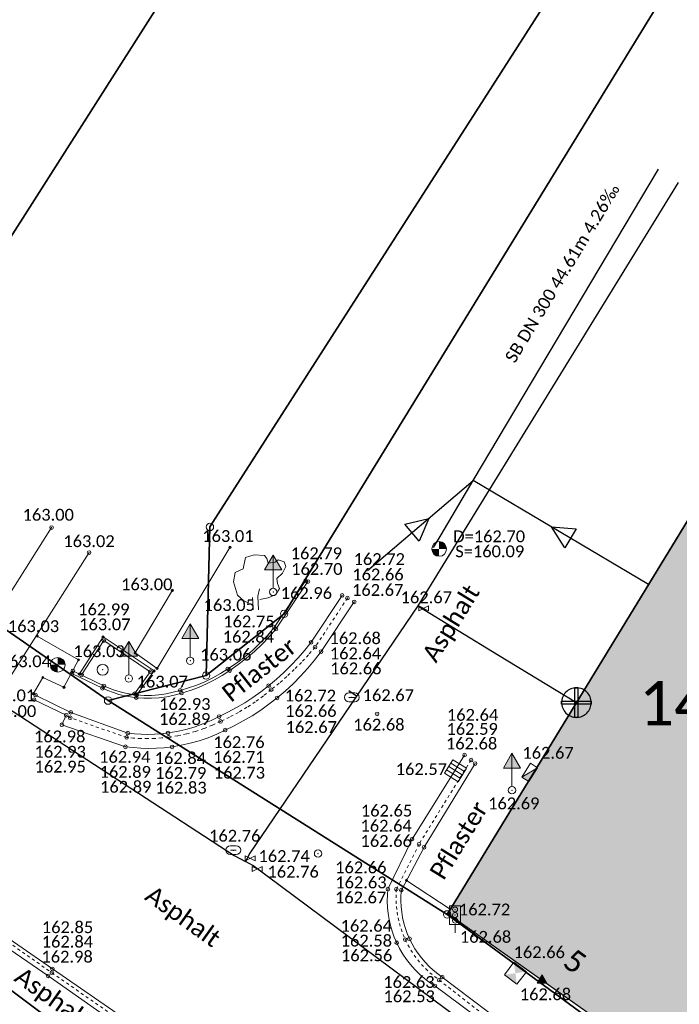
# Model space of a CAD drawing. Header units: metres. Extents: x 32397213 to 32398908, y 5500100 to 5502306.
# Tile 26 of 38: x 32398165 to 32398187, y 5500860 to 5500894. Entities that reach past the tile are written whole.
import ezdxf

# ---------------------------------------------------------------- set-up
doc = ezdxf.new("R2010")
doc.units = ezdxf.units.M
doc.header["$PDSIZE"] = 2.5
for name, pattern in [('1', [0]), ('15', [0]), ('2', [0.16, 0.06, -0.1])]:
    doc.linetypes.add(name, pattern=pattern)
doc.layers.get('0').update_dxf_attribs({"linetype": 'CONTINUOUS'})
for name, color, linetype, lineweight in [('01_A-KM-Haltungen', 7, '1', 25), ('01_A-KM-Haltungen_LA', 7, '1', 25), ('01_A-KM-Schacht_LA', 7, '1', 25), ('01_A-M-HA-Haltung', 7, '1', 25), ('01_A-R-Regeneinlauf', 7, '1', 25), ('01_W-Hausanschluß', 7, '1', 25), ('01_W-Leitung-AW', 7, '1', 25), ('01_W-Leitung-HW', 7, '1', 25), ('01_W-Leitung-HW-außer_Betrieb', 7, '1', 25), ('AX_BesondererGebaeudepunkt_G2000', 7, '1', 18), ('AX_Flurstueck', 7, '1', 18), ('AX_Gebaeude', 7, '1', 18), ('AX_Grenzpunkt_V1000_G2000', 7, '1', 18), ('AX_Grenzpunkt_V1000_G2200', 7, '1', 18), ('AX_Grenzpunkt_V1100_G2000', 7, '1', 18), ('AX_Grenzpunkt_V1100_G2200', 7, '1', 18), ('AX_Grenzpunkt_V9500_G2200', 7, '1', 18), ('AX_LagebezeichnungMitHausnummer', 7, '1', 18), ('AX_SonstigerVermessungspunkt_V1000_G2200', 7, '1', 18), ('BESCHRIFTUNG', 7, '1', 13), ('H_HECKE', 7, '1', 18), ('H_KANAL_ABDECKUNG', 7, '1', 13), ('H_KANAL_EINL_QUAD', 7, '1', 13), ('H_RINNE', 7, '1', 13), ('H_SCHRANKE', 7, '1', 18), ('H_STROM_KV', 7, '1', 13), ('H_VERKEHR_AMPEL', 7, '1', 18), ('H_VERKEHRSSCHILD', 7, '1', 18), ('H_WASSER_HAS', 7, '1', 18), ('H_WASSER_HYDR_UNTERFL', 7, '1', 18), ('H_WEGRAND', 7, '1', 18), ('L_HECKE', 7, '1', 18), ('L_RINNE', 7, '1', 13), ('L_WEGRAND', 7, '1', 18), ('S_HECKE', 7, '1', 18), ('S_KANAL_ABDECKUNG', 7, '1', 13), ('S_KANAL_EINL_QUAD', 7, '1', 13), ('S_RINNE', 7, '1', 13), ('S_SCHRANKE', 7, '1', 18), ('S_STROM_KV', 7, '1', 13), ('S_VERKEHR_AMPEL', 7, '1', 18), ('S_VERKEHRSSCHILD', 7, '1', 18), ('S_WASSER_HAS', 7, '1', 18), ('S_WASSER_HYDR_UNTERFL', 7, '1', 18), ('S_WEGRAND', 7, '1', 18)]:
    doc.layers.add(name, color=color, linetype=linetype, lineweight=lineweight)
for name, color, linetype, lineweight, true_color in [('A_AX_Gebaeude', 7, '1', 18, 0x999999), ('H_BORDSTEIN_HOCH', 7, '1', 13, 0x004000), ('H_BORDSTEIN_RUND', 7, '1', 13, 0x004000), ('H_BORDSTEIN_TIEF', 7, '1', 13, 0x004000), ('H_EINGANG', 7, '1', 13, 0x400040), ('H_FLAECHENBEGRENZUNG', 7, '1', 13, 0x804000), ('H_GEBAEUDE_OEFFENTL', 1, '1', 13, 0xff0000), ('H_STRASSENACHSE', 7, '1', 13, 0xbb005e), ('H_STRASSENRAND', 7, '1', 13, 0x008080), ('H_TOPO', 7, '1', 13, 0x008000), ('H_TOPO_LAUBBAUM', 7, '1', 13, 0x008000), ('L_BORDSTEIN_HOCH', 7, '1', 13, 0x004000), ('L_BORDSTEIN_RUND', 7, '1', 13, 0x004000), ('L_BORDSTEIN_TIEF', 7, '1', 13, 0x004000), ('L_FLAECHENBEGRENZUNG', 7, '1', 13, 0x804000), ('L_GEBAEUDE_OEFFENTL', 1, '1', 13, 0xff0000), ('L_STRASSENRAND', 7, '1', 13, 0x008080), ('L_TOPO', 7, '1', 13, 0x008000), ('S_BORDSTEIN_HOCH', 7, '1', 13, 0x004000), ('S_BORDSTEIN_RUND', 7, '1', 13, 0x004000), ('S_BORDSTEIN_TIEF', 7, '1', 13, 0x004000), ('S_EINGANG', 7, '1', 13, 0x400040), ('S_FLAECHENBEGRENZUNG', 7, '1', 13, 0x804000), ('S_GEBAEUDE_OEFFENTL', 1, '1', 13, 0xff0000), ('S_STRASSENACHSE', 7, '1', 13, 0xbb005e), ('S_STRASSENRAND', 7, '1', 13, 0x008080), ('S_TOPO', 7, '1', 13, 0x008000), ('S_TOPO_LAUBBAUM', 7, '1', 13, 0x008000)]:
    doc.layers.add(name, color=color, linetype=linetype, lineweight=lineweight, true_color=true_color)
doc.styles.add('0', font='calibri.ttf')

# ---------------------------------------------------------------- blocks, each defined once
blk = doc.blocks.new('1')
at = {"color": 0}
blk.add_circle((0, 0), 0.5, dxfattribs=at)
blk.add_point((0, 0), dxfattribs=at)
blk = doc.blocks.new('25')
at = {"color": 0}
for p, q in [((0.2, 0.3), (-0.2, 0.3)), ((-0.2, -0.3), (0.2, -0.3))]:
    blk.add_line(p, q, dxfattribs=at)
for centre, start, end in [((-0.2, 0), 90, 270), ((0.2, 0), 270, 90)]:
    blk.add_arc(centre, 0.3, start, end, dxfattribs=at)
blk.add_point((0, 0), dxfattribs=at)
blk = doc.blocks.new('64')
at = {"color": 0}
blk.add_line((-0.2, 0), (0.2, 0), dxfattribs=at)
blk.add_blockref('25', (0, 0), dxfattribs=at)
blk = doc.blocks.new('61')
at = {"color": 0}
for p, q in [((-0.447, 0.224), (-0.447, -0.224)), ((-0.447, 0.224), (-0.447, -0.224)), ((-0.447, -0.224), (0.447, 0.224)), ((0.447, -0.224), (-0.447, 0.224)), ((0.447, 0.224), (0.447, -0.224))]:
    blk.add_line(p, q, dxfattribs=at)
blk = doc.blocks.new('-1')
at = {"color": 0}
blk.add_circle((0, 0), 0.5, dxfattribs=at)
blk.add_point((0, 0), dxfattribs=at)
blk = doc.blocks.new('99')
at = {"color": 0}
blk.add_point((0, 0), dxfattribs=at)
blk = doc.blocks.new('16')
at = {"color": 0}
for p, q in [((-0.447, 0.224), (0.447, 0.224)), ((-0.447, -0.224), (-0.447, 0.224)), ((-0.447, 0.224), (0.447, -0.224)), ((0.447, 0.224), (0.447, -0.224)), ((0.447, -0.224), (-0.447, -0.224))]:
    blk.add_line(p, q, dxfattribs=at)
blk.add_solid([(-0.447, 0.224), (0.447, 0.224), (0.447, -0.224)], dxfattribs=at)
blk = doc.blocks.new('KVs&c')
at = {"color": 0}
blk.add_blockref('16', (0, 0.22472), dxfattribs=at)
blk = doc.blocks.new('4')
at = {"color": 0}
blk.add_circle((0, 0), 0.5, dxfattribs=at)
for points in [[(-0.4924, 0), (-0.4924, -0.0868), (-0.5, 0)], [(-0.4698, 0), (-0.4698, -0.171), (-0.4924, 0), (-0.4924, -0.0868)], [(-0.433, 0), (-0.433, -0.25), (-0.4698, 0), (-0.4698, -0.171)], [(-0.383, 0), (-0.383, -0.3214), (-0.433, 0), (-0.433, -0.25)], [(-0.3214, 0), (-0.3214, -0.383), (-0.383, 0), (-0.383, -0.3214)], [(-0.25, 0), (-0.25, -0.433), (-0.3214, 0), (-0.3214, -0.383)], [(-0.171, 0), (-0.171, -0.4698), (-0.25, 0), (-0.25, -0.433)], [(-0.0868, 0), (-0.0868, -0.4924), (-0.171, 0), (-0.171, -0.4698)], [(0, 0), (0, -0.5), (-0.0868, 0), (-0.0868, -0.4924)], [(0, 0), (0, 0.5), (0.0868, 0), (0.0868, 0.4924)], [(0.0868, 0), (0.0868, 0.4924), (0.171, 0), (0.171, 0.4698)], [(0.171, 0), (0.171, 0.4698), (0.25, 0), (0.25, 0.433)], [(0.25, 0), (0.25, 0.433), (0.3214, 0), (0.3214, 0.383)], [(0.3214, 0), (0.3214, 0.383), (0.383, 0), (0.383, 0.3214)], [(0.383, 0), (0.383, 0.3214), (0.433, 0), (0.433, 0.25)], [(0.433, 0), (0.433, 0.25), (0.4698, 0), (0.4698, 0.171)], [(0.4698, 0), (0.4698, 0.171), (0.4924, 0), (0.4924, 0.0868)], [(0.4924, 0), (0.4924, 0.0868), (0.5, 0)]]:
    blk.add_solid(points, dxfattribs=at)
blk = doc.blocks.new('12')
at = {"color": 0}
for p, q in [((0, 0.5), (-0.5, 0)), ((0, 0.5), (0.5, 0)), ((-0.5, 0), (0, -0.5)), ((0, -0.5), (0.5, 0))]:
    blk.add_line(p, q, dxfattribs=at)
blk.add_solid([(0, 0.5), (0.5, 0), (0, -0.5), (-0.5, 0)], dxfattribs=at)
blk = doc.blocks.new('88')
at = {"color": 0}
for p, q in [((-0.113822, 0.370293), (-0.093722, 0.470711)), ((-0.093722, 0.470711), (-0.015833, 0.495816)), ((-0.015833, 0.495816), (0.077131, 0.490795)), ((0.077131, 0.490795), (0.099744, 0.46318)), ((0.099744, 0.46318), (0.109794, 0.420502)), ((0.175121, 0.430544), (0.200246, 0.450628)), ((0.200246, 0.450628), (0.255522, 0.433054)), ((-0.186686, 0.335146), (-0.113822, 0.370293)), ((0.109794, 0.420502), (0.175121, 0.430544)), ((0.270597, 0.390377), (0.240447, 0.330126)), ((0.255522, 0.433054), (0.270597, 0.390377)), ((-0.201761, 0.252301), (-0.186686, 0.335146)), ((0.240447, 0.330126), (0.190196, 0.282427)), ((0.190196, 0.282427), (0.195221, 0.237238)), ((-0.166586, 0.131799), (-0.201761, 0.252301)), ((0.01683, 0.121757), (0.031906, 0.18954)), ((0.212809, 0.19205), (0.180146, 0.13682)), ((0.195221, 0.237238), (0.212809, 0.19205)), ((-0.106285, 0.079079), (-0.166586, 0.131799)), ((-0.025, 0), (-0.031, 0.1117)), ((0.025, 0), (0.01683, 0.121757)), ((0.112307, 0.109205), (0.036931, 0.094142)), ((0.180146, 0.13682), (0.112307, 0.109205)), ((-0.066084, 0.064017), (-0.106285, 0.079079))]:
    blk.add_line(p, q, dxfattribs=at)
blk = doc.blocks.new('7')
at = {"color": 0}
for p, q in [((-0.433, -0.25), (0, 0.5)), ((0, 0.5), (0.433, -0.25)), ((0, 0.5), (0, -0.25)), ((0.433, -0.25), (-0.433, -0.25))]:
    blk.add_line(p, q, dxfattribs=at)
blk.add_solid([(0, 0.5), (0.433, -0.25), (-0.433, -0.25)], dxfattribs=at)
blk = doc.blocks.new('121')
at = {"color": 0, "linetype": '1', "ltscale": 0.5, "flags": 128}
blk.add_lwpolyline([(-0.4, 0), (-0.4, 0.8), (0.4, 0.8), (0.4, 0)], close=True, dxfattribs=at)
for points in [[(-0.2, 0.8), (-0.2, 0)], [(0, 0.8), (0, 0)], [(0.2, 0.8), (0.2, 0)]]:
    blk.add_lwpolyline(points, dxfattribs=at)
blk = doc.blocks.new('76')
at = {"color": 0}
blk.add_line((0, 0.05), (0, 0.3), dxfattribs=at)
for name, p, xscale, yscale, zscale in [('7', (0, 0.367), 0.267, 0.267, 0.267), ('1', (0, 0), 0.1, 0.1, 0.1)]:
    blk.add_blockref(name, p, dxfattribs=dict(at, xscale=xscale, yscale=yscale, zscale=zscale))
blk = doc.blocks.new('104')
at = {"color": 0, "linetype": '1', "ltscale": 0.5, "flags": 128}
blk.add_lwpolyline([(-0.1, 0.15), (0.1, 0.15), (0.1, 0.487), (-0.1, 0.487)], close=True, dxfattribs=at)
blk.add_lwpolyline([(0, 0), (0, 0.15)], dxfattribs=at)
at = {"color": 0, "xscale": 0.09, "yscale": 0.09, "zscale": 0.09}
for p in [(0, 0.42), (0, 0.32), (0, 0.22)]:
    blk.add_blockref('1', p, dxfattribs=at)

msp = doc.modelspace()

# ---------------------------------------------------------------- hatches: boundary and pattern name
at = {"layer": 'A_AX_Gebaeude', "linetype": 'Continuous', "lineweight": 13}
msp.add_hatch(color=256, dxfattribs=at).paths.add_polyline_path([(32398187.408, 5500857.889), (32398194.952, 5500867.95), (32398199.281, 5500873.723), (32398197.582, 5500874.923), (32398198.054, 5500875.736), (32398194.498, 5500877.91), (32398196.508, 5500881.244), (32398195.042, 5500882.136), (32398192.666, 5500883.592), (32398192.046, 5500883.967), (32398179.533, 5500863.468)], flags=0)

# ---------------------------------------------------------------- linework, layer by layer
at = {"layer": '01_A-KM-Haltungen', "color": 212, "ltscale": 0.5, "true_color": 0xe132e1}
msp.add_polyline3d([(32398179.052, 5500875.854, 162.556), (32398179.307, 5500876.284, 162.555), (32398180.4, 5500878.124, 162.555), (32398186.663, 5500888.666, 162.552)], dxfattribs=at)
at = {"layer": '01_A-M-HA-Haltung', "color": 212, "ltscale": 0.5, "true_color": 0xce00ce}
msp.add_polyline3d([(32398186.329, 5500874.601, 0), (32398180.4, 5500878.124, 0)], dxfattribs=at)
at = {"layer": '01_A-M-HA-Haltung', "color": 153, "ltscale": 0.375, "true_color": 0x72a5cf}
msp.add_polyline3d([(32398183.493, 5500875.848, 0), (32398183.043, 5500876.556, 0), (32398183.879, 5500876.491, 0), (32398183.493, 5500875.848, 0)], close=True, dxfattribs=at)
at = {"layer": '01_A-R-Regeneinlauf', "color": 132, "ltscale": 0.5, "true_color": 0x00e5e5}
msp.add_polyline3d([(32398176.816, 5500875.073, 162.57), (32398180.4, 5500878.124, 0)], dxfattribs=at)
at = {"layer": '01_A-R-Regeneinlauf', "color": 153, "ltscale": 0.375, "true_color": 0x72a5cf}
msp.add_polyline3d([(32398178.08, 5500876.645, 162.57), (32398178.895, 5500876.84, 162.57), (32398178.562, 5500876.07, 162.57), (32398178.08, 5500876.645, 162.57)], close=True, dxfattribs=at)
at = {"layer": '01_W-Hausanschluß', "color": 5, "ltscale": 0.5, "true_color": 0x0000ff}
for points in [[(32398183.89, 5500871.106, 40.636), (32398183.841, 5500871.104, 40.636), (32398183.792, 5500871.096, 40.636), (32398183.745, 5500871.084, 40.636), (32398183.699, 5500871.068, 40.636), (32398183.654, 5500871.047, 40.636), (32398183.612, 5500871.022, 40.636), (32398183.573, 5500870.993, 40.636), (32398183.536, 5500870.96, 40.636), (32398183.503, 5500870.923, 40.636), (32398183.474, 5500870.884, 40.636), (32398183.449, 5500870.842, 40.636), (32398183.428, 5500870.797, 40.636), (32398183.412, 5500870.751, 40.636), (32398183.4, 5500870.704, 40.636), (32398183.392, 5500870.655, 40.636), (32398183.39, 5500870.606, 40.636), (32398183.392, 5500870.557, 40.636), (32398183.4, 5500870.508, 40.636), (32398183.412, 5500870.461, 40.636), (32398183.428, 5500870.415, 40.636), (32398183.449, 5500870.37, 40.636), (32398183.474, 5500870.328, 40.636), (32398183.503, 5500870.289, 40.636), (32398183.536, 5500870.252, 40.636), (32398183.573, 5500870.219, 40.636), (32398183.612, 5500870.19, 40.636), (32398183.654, 5500870.165, 40.636), (32398183.699, 5500870.144, 40.636), (32398183.745, 5500870.128, 40.636), (32398183.792, 5500870.116, 40.636), (32398183.841, 5500870.108, 40.636), (32398183.89, 5500870.106, 40.636), (32398183.939, 5500870.108, 40.636), (32398183.988, 5500870.116, 40.636), (32398184.035, 5500870.128, 40.636), (32398184.081, 5500870.144, 40.636), (32398184.126, 5500870.165, 40.636), (32398184.168, 5500870.19, 40.636), (32398184.207, 5500870.219, 40.636), (32398184.244, 5500870.252, 40.636), (32398184.277, 5500870.289, 40.636), (32398184.306, 5500870.328, 40.636), (32398184.331, 5500870.37, 40.636), (32398184.352, 5500870.415, 40.636), (32398184.368, 5500870.461, 40.636), (32398184.38, 5500870.508, 40.636), (32398184.388, 5500870.557, 40.636), (32398184.39, 5500870.606, 40.636), (32398184.388, 5500870.655, 40.636), (32398184.38, 5500870.704, 40.636), (32398184.368, 5500870.751, 40.636), (32398184.352, 5500870.797, 40.636), (32398184.331, 5500870.842, 40.636), (32398184.306, 5500870.884, 40.636), (32398184.277, 5500870.923, 40.636), (32398184.244, 5500870.96, 40.636), (32398184.207, 5500870.993, 40.636), (32398184.168, 5500871.022, 40.636), (32398184.126, 5500871.047, 40.636), (32398184.081, 5500871.068, 40.636), (32398184.035, 5500871.084, 40.636), (32398183.988, 5500871.096, 40.636), (32398183.939, 5500871.104, 40.636)], [(32398183.84, 5500871.106, 40.636), (32398183.94, 5500871.106, 40.636), (32398183.94, 5500870.106, 40.636), (32398183.84, 5500870.106, 40.636), (32398183.84, 5500871.106, 40.636)], [(32398183.39, 5500870.656, 40.636), (32398184.39, 5500870.656, 40.636), (32398184.39, 5500870.556, 40.636), (32398183.39, 5500870.556, 40.636), (32398183.39, 5500870.656, 40.636)]]:
    msp.add_polyline3d(points, close=True, dxfattribs=at)
at = {"layer": '01_W-Leitung-AW', "color": 3, "ltscale": 0.5, "true_color": 0x00ff00}
for points in [[(32398178.521, 5500873.883, 162.542), (32398181.252, 5500872.216, 0)], [(32398181.252, 5500872.216, 0), (32398183.89, 5500870.606, 40.636)]]:
    msp.add_polyline3d(points, dxfattribs=at)
at = {"layer": '01_W-Leitung-HW', "color": 137, "ltscale": 0.5, "true_color": 0x408080}
for points in [[(32398187.336, 5500888.206, 162.523), (32398178.521, 5500873.883, 162.542), (32398176.448, 5500870.827, 162.559), (32398172.839, 5500865.504, 162.62), (32398172.687, 5500865.225, 0)], [(32398176.448, 5500870.827, 162.559), (32398176.187, 5500871.004, 162.557)], [(32398241.284, 5500795.849, 0), (32398240.995, 5500796.035, 162.773), (32398240.789, 5500796.168, 162.764), (32398240.074, 5500807.801, 162.548), (32398236.26, 5500817.045, 162.438), (32398235.387, 5500819.161, 162.356), (32398216.798, 5500832.776, 162.157), (32398208.473, 5500838.768, 162.167), (32398201.561, 5500843.852, 162.173), (32398198.113, 5500846.431, 162.184), (32398197.782, 5500846.645, 162.199), (32398182.768, 5500857.786, 162.37), (32398172.935, 5500865.09, 162.62), (32398172.687, 5500865.225, 0)]]:
    msp.add_polyline3d(points, dxfattribs=at)
at = {"layer": '01_W-Leitung-HW-außer_Betrieb', "color": 151, "ltscale": 0.5, "true_color": 0xa3bcff}
msp.add_polyline3d([(32398113.13, 5500906.968, 0), (32398128.351, 5500895.993, 163.533), (32398132.457, 5500892.851, 163.466), (32398133.468, 5500891.955, 163.465), (32398144.812, 5500883.469, 163.277), (32398145.128, 5500883.131, 163.27), (32398172.307, 5500865.433, 3.293), (32398172.687, 5500865.225, 0)], dxfattribs=at)
at = {"layer": 'AX_Flurstueck', "color": 7, "linetype": '1', "lineweight": 25, "ltscale": 0.5}
for points in [[(32398233.556, 5501024.91, 0), (32398225.939, 5501008.462, 0), (32398218.327, 5500992.023, 0), (32398201.643, 5500964.185, 0), (32398205.812, 5500961.346, 0), (32398187.74, 5500931.839, 0), (32398161.86, 5500891.175, 0), (32398156.822, 5500894.654, 0), (32398149.32, 5500883.629, 0), (32398158.812, 5500877.06, 0), (32398203.612, 5500947.426, 0), (32398209.902, 5500958.084, 0), (32398213.083, 5500964.014, 0), (32398229.778, 5500998.082, 0), (32398258.782, 5501062.439, 0)], [(32398258.782, 5501062.439, 0), (32398229.778, 5500998.082, 0), (32398213.083, 5500964.014, 0), (32398209.902, 5500958.084, 0), (32398203.612, 5500947.426, 0), (32398158.812, 5500877.06, 0), (32398168.038, 5500870.674, 0), (32398171.356, 5500871.524, 0), (32398171.486, 5500876.552, 0), (32398211.73, 5500939.356, 0), (32398241.248, 5500985.346, 0), (32398242.271, 5500986.306, 0), (32398248.201, 5500995.857, 0), (32398253.417, 5501004.505, 0), (32398258.196, 5501012.754, 0)], [(32398287.849, 5501017.074, 0), (32398246.386, 5500978.929, 0), (32398202.964, 5500920.833, 0), (32398173.996, 5500873.613, 0), (32398171.356, 5500871.524, 0), (32398168.038, 5500870.674, 0), (32398179.514, 5500863.437, 0), (32398192.797, 5500885.19, 0), (32398209.018, 5500911.403, 0), (32398211.36, 5500915.187, 0), (32398219.817, 5500926.691, 0), (32398228.673, 5500938.526, 0), (32398235.761, 5500948.012, 0), (32398242.498, 5500957.009, 0), (32398248.325, 5500964.815, 0), (32398253.773, 5500972.093, 0), (32398272.345, 5500989.255, 0), (32398295.846, 5501010.976, 0), (32398302.263, 5501022.301, 0)], [(32398242.65, 5500796.687, 0), (32398242.1, 5500804.734, 0), (32398240.901, 5500813.18, 0), (32398239.401, 5500818.427, 0), (32398237.462, 5500820.816, 0), (32398230.274, 5500825.974, 0), (32398201.105, 5500847.604, 0), (32398187.291, 5500857.733, 0), (32398179.514, 5500863.437, 0), (32398168.038, 5500870.674, 0), (32398158.812, 5500877.06, 0)], [(32398153.92, 5500868.97, 0), (32398166.618, 5500859.468, 0), (32398175.937, 5500852.494, 0), (32398186.92, 5500844.505, 0), (32398197.942, 5500836.82, 0), (32398203.115, 5500833.521, 0), (32398230.425, 5500813.779, 0), (32398232.524, 5500804.714, 0), (32398233.224, 5500801.675, 0)]]:
    msp.add_polyline3d(points, dxfattribs=at)
for points in [[(32398171.486, 5500876.552, 0), (32398171.356, 5500871.524, 0), (32398173.996, 5500873.613, 0), (32398202.964, 5500920.833, 0), (32398246.386, 5500978.929, 0), (32398242.271, 5500986.306, 0), (32398241.248, 5500985.346, 0), (32398211.73, 5500939.356, 0)], [(32398192.797, 5500885.19, 0), (32398179.514, 5500863.437, 0), (32398187.291, 5500857.733, 0), (32398199.281, 5500873.723, 0), (32398197.582, 5500874.923, 0), (32398200.811, 5500880.484, 0)], [(32398153.92, 5500868.97, 0), (32398146.41, 5500857.033, 0), (32398141.621, 5500848.312, 0), (32398138.286, 5500841.64, 0), (32398130.987, 5500826.167, 0), (32398127.831, 5500820.108, 0), (32398123.182, 5500811.381, 0), (32398127.104, 5500808.859, 0), (32398132.409, 5500805.091, 0), (32398134.65, 5500811.354, 0), (32398137.067, 5500817.57, 0), (32398139.68, 5500823.663, 0), (32398142.456, 5500829.748, 0), (32398145.397, 5500835.688, 0), (32398147.696, 5500840.016, 0), (32398150.575, 5500844.255, 0), (32398151.285, 5500845.404, 0), (32398158.072, 5500856.36, 0), (32398162.68, 5500853.221, 0), (32398166.618, 5500859.468, 0)]]:
    msp.add_polyline3d(points, close=True, dxfattribs=at)
at = {"layer": 'AX_Gebaeude', "color": 7, "linetype": '1', "lineweight": 13, "ltscale": 0.5}
msp.add_polyline3d([(32398187.408, 5500857.889, 0), (32398194.952, 5500867.95, 0), (32398199.281, 5500873.723, 0), (32398197.582, 5500874.923, 0), (32398198.054, 5500875.736, 0), (32398194.498, 5500877.91, 0), (32398196.508, 5500881.244, 0), (32398195.042, 5500882.136, 0), (32398192.666, 5500883.592, 0), (32398192.046, 5500883.967, 0), (32398179.533, 5500863.468, 0)], close=True, dxfattribs=at)
at = {"layer": 'L_BORDSTEIN_HOCH', "color": 98, "lineweight": 18, "ltscale": 0.5, "true_color": 0x004000}
msp.add_polyline3d([(32398162.138, 5500864.005, 163.068), (32398166.006, 5500861.354, 162.979), (32398170.312, 5500858.333, 162.839), (32398171.128, 5500857.727, 162.718), (32398175.952, 5500854.424, 162.61), (32398176.575, 5500853.986, 162.659), (32398179.142, 5500852.205, 162.583), (32398185.071, 5500848.043, 162.477), (32398191.356, 5500843.659, 162.401), (32398194.972, 5500841.088, 162.353), (32398199.547, 5500837.982, 162.374), (32398200.369, 5500837.4, 162.272), (32398202.797, 5500835.65, 162.252), (32398203.568, 5500835.058, 162.371), (32398208.284, 5500831.712, 162.373), (32398215.098, 5500827.027, 162.356)], dxfattribs=at)
at = {"layer": 'L_BORDSTEIN_RUND', "color": 98, "lineweight": 18, "ltscale": 0.5, "true_color": 0x004000}
for points in [[(32398175.958, 5500874.235, 162.715), (32398174.91, 5500872.647, 162.675), (32398174.696, 5500872.379, 162.683), (32398174.47, 5500872.119, 162.691), (32398174.235, 5500871.869, 162.698), (32398173.99, 5500871.629, 162.706), (32398173.735, 5500871.399, 162.714), (32398173.471, 5500871.179, 162.722), (32398173.211, 5500870.976, 162.729), (32398172.942, 5500870.784, 162.736), (32398172.666, 5500870.603, 162.744), (32398172.383, 5500870.435, 162.751), (32398172.092, 5500870.279, 162.758), (32398171.795, 5500870.135, 162.765), (32398171.523, 5500870, 162.778), (32398171.243, 5500869.882, 162.791), (32398170.957, 5500869.78, 162.804), (32398170.665, 5500869.695, 162.816), (32398170.369, 5500869.628, 162.829), (32398170.069, 5500869.578, 162.842), (32398169.843, 5500869.552, 162.859), (32398169.615, 5500869.537, 162.876), (32398169.388, 5500869.532, 162.893), (32398169.16, 5500869.536, 162.909), (32398168.932, 5500869.551, 162.926), (32398168.706, 5500869.576, 162.943), (32398166.776, 5500870.276, 162.983), (32398165.585, 5500870.862, 163.015)], [(32398180.459, 5500868.544, 162.68), (32398178.735, 5500865.71, 162.655), (32398177.964, 5500864.262, 162.668), (32398177.951, 5500864.075, 162.665), (32398177.948, 5500863.887, 162.661), (32398177.957, 5500863.699, 162.658), (32398177.977, 5500863.512, 162.655), (32398178.008, 5500863.327, 162.651), (32398178.05, 5500863.144, 162.648), (32398178.103, 5500862.964, 162.645), (32398178.166, 5500862.787, 162.641), (32398178.24, 5500862.614, 162.638), (32398178.326, 5500862.442, 162.637), (32398178.422, 5500862.275, 162.637), (32398178.528, 5500862.115, 162.636), (32398178.644, 5500861.961, 162.636), (32398178.769, 5500861.815, 162.635), (32398178.903, 5500861.676, 162.635), (32398179.044, 5500861.546, 162.634), (32398179.194, 5500861.425, 162.634), (32398179.35, 5500861.313, 162.633), (32398182.901, 5500858.628, 162.58)]]:
    msp.add_polyline3d(points, dxfattribs=at)
at = {"layer": 'L_BORDSTEIN_TIEF', "color": 98, "linetype": '1', "lineweight": 18, "ltscale": 0.5, "true_color": 0x004000}
for points in [[(32398174.725, 5500874.73, 162.79), (32398173.66, 5500873.15, 162.838), (32398173.432, 5500872.881, 162.846), (32398173.189, 5500872.625, 162.854), (32398172.933, 5500872.384, 162.863), (32398172.663, 5500872.156, 162.871), (32398172.382, 5500871.944, 162.879), (32398172.089, 5500871.748, 162.887), (32398171.84, 5500871.588, 162.894), (32398171.582, 5500871.444, 162.902), (32398171.316, 5500871.314, 162.91), (32398171.043, 5500871.2, 162.917), (32398170.763, 5500871.102, 162.924), (32398170.479, 5500871.021, 162.932), (32398170.242, 5500870.954, 162.948), (32398170, 5500870.903, 162.965), (32398169.756, 5500870.869, 162.982), (32398169.51, 5500870.851, 162.998), (32398169.263, 5500870.851, 163.014), (32398169.017, 5500870.868, 163.031), (32398168.824, 5500870.893, 163.034), (32398168.633, 5500870.929, 163.037), (32398168.445, 5500870.974, 163.041), (32398168.259, 5500871.03, 163.044), (32398168.076, 5500871.096, 163.047), (32398167.897, 5500871.172, 163.05), (32398166.849, 5500871.68, 163.031)], [(32398167.142, 5500871.541, 163.043), (32398167.894, 5500872.703, 163.072), (32398169.466, 5500871.65, 163.041), (32398168.93, 5500870.908, 163.054)]]:
    msp.add_polyline3d(points, dxfattribs=at)
at = {"layer": 'L_FLAECHENBEGRENZUNG', "color": 57, "linetype": '1', "ltscale": 0.5, "true_color": 0x808040}
for points in [[(32398165.585, 5500870.862, 163.015), (32398165.511, 5500870.909, 163.034), (32398165.832, 5500871.457, 163.045), (32398166.544, 5500871.126, 163.047), (32398167.039, 5500872.054, 163.067), (32398165.64, 5500872.857, 163.027)], [(32398167.066, 5500871.577, 163.032), (32398167.867, 5500872.832, 162.987), (32398169.595, 5500871.679, 163.031), (32398169.012, 5500870.869, 163.019)], [(32398179.615, 5500863.614, 162.751), (32398178.139, 5500864.587, 162.692)]]:
    msp.add_polyline3d(points, dxfattribs=at)
at = {"layer": 'L_GEBAEUDE_OEFFENTL', "color": 1, "ltscale": 0.5, "true_color": 0xff0000}
msp.add_polyline3d([(32398179.532, 5500863.467, 162.725), (32398187.275, 5500857.979, 162.611), (32398190.333, 5500855.845, 162.571), (32398190.197, 5500855.669, 162.571), (32398194.03, 5500853.012, 162.552), (32398194.142, 5500853.147, 162.552), (32398197.214, 5500851.045, 162.47)], dxfattribs=at)
at = {"layer": 'L_HECKE', "color": 96, "linetype": '15', "lineweight": 18, "ltscale": 0.5, "true_color": 0x008000}
msp.add_polyline3d([(32398170.215, 5500874.41, 163.001), (32398168.954, 5500872.286, 163.05), (32398169.697, 5500871.766, 163.066), (32398172.163, 5500875.859, 163.013)], dxfattribs=at)
at = {"layer": 'L_RINNE', "linetype": '2', "lineweight": 18, "ltscale": 0.5}
for points in [[(32398176.141, 5500874.146, 162.658), (32398175.046, 5500872.484, 162.637), (32398174.82, 5500872.223, 162.641), (32398174.584, 5500871.969, 162.644), (32398174.34, 5500871.725, 162.648), (32398174.087, 5500871.489, 162.652), (32398173.827, 5500871.262, 162.655), (32398173.558, 5500871.044, 162.659), (32398173.294, 5500870.832, 162.667), (32398173.021, 5500870.633, 162.675), (32398172.739, 5500870.447, 162.683), (32398172.448, 5500870.274, 162.69), (32398172.15, 5500870.114, 162.698), (32398171.845, 5500869.969, 162.706), (32398171.566, 5500869.841, 162.721), (32398171.281, 5500869.728, 162.735), (32398170.989, 5500869.63, 162.75), (32398170.693, 5500869.549, 162.765), (32398170.393, 5500869.484, 162.779), (32398170.09, 5500869.435, 162.794), (32398169.854, 5500869.409, 162.81), (32398169.617, 5500869.392, 162.826), (32398169.379, 5500869.386, 162.842), (32398169.142, 5500869.39, 162.858), (32398168.904, 5500869.403, 162.874), (32398168.668, 5500869.427, 162.89), (32398166.758, 5500870.092, 162.929), (32398166.621, 5500870.177, 162.926)], [(32398180.323, 5500868.661, 162.593), (32398178.562, 5500865.813, 162.64), (32398177.794, 5500864.288, 162.635), (32398177.784, 5500864.094, 162.628), (32398177.785, 5500863.899, 162.622), (32398177.797, 5500863.705, 162.615), (32398177.82, 5500863.511, 162.609), (32398177.854, 5500863.32, 162.602), (32398177.899, 5500863.13, 162.596), (32398177.955, 5500862.944, 162.589), (32398178.021, 5500862.761, 162.583), (32398178.098, 5500862.582, 162.576), (32398178.188, 5500862.402, 162.57), (32398178.288, 5500862.228, 162.565), (32398178.398, 5500862.06, 162.559), (32398178.518, 5500861.899, 162.553), (32398178.647, 5500861.746, 162.548), (32398178.785, 5500861.6, 162.542), (32398178.932, 5500861.462, 162.536), (32398179.086, 5500861.334, 162.531), (32398179.247, 5500861.215, 162.525), (32398182.793, 5500858.442, 162.446)], [(32398162.687, 5500863.888, 162.983), (32398166.136, 5500861.46, 162.84), (32398171.242, 5500857.91, 162.679), (32398176.045, 5500854.555, 162.534), (32398179.237, 5500852.37, 162.428), (32398185.14, 5500848.197, 162.373), (32398191.449, 5500843.796, 162.266), (32398195.072, 5500841.317, 162.249), (32398199.605, 5500838.147, 162.234), (32398203.73, 5500835.167, 162.237), (32398208.384, 5500831.832, 162.238), (32398215.194, 5500827.191, 162.235)]]:
    msp.add_polyline3d(points, dxfattribs=at)
at = {"layer": 'L_STRASSENRAND', "color": 136, "lineweight": 13, "ltscale": 0.5, "true_color": 0x008080}
for points in [[(32398176.368, 5500874.013, 162.668), (32398175.248, 5500872.333, 162.658), (32398175.029, 5500872.045, 162.661), (32398174.797, 5500871.768, 162.663), (32398174.554, 5500871.5, 162.666), (32398174.299, 5500871.244, 162.668), (32398174.033, 5500870.998, 162.671), (32398173.757, 5500870.765, 162.673), (32398173.485, 5500870.552, 162.683), (32398173.204, 5500870.351, 162.692), (32398172.914, 5500870.162, 162.702), (32398172.616, 5500869.986, 162.711), (32398172.311, 5500869.823, 162.72), (32398171.999, 5500869.674, 162.73), (32398171.714, 5500869.538, 162.746), (32398171.423, 5500869.419, 162.763), (32398171.125, 5500869.316, 162.78), (32398170.822, 5500869.229, 162.796), (32398170.514, 5500869.16, 162.812), (32398170.203, 5500869.108, 162.829), (32398169.941, 5500869.078, 162.839), (32398169.677, 5500869.06, 162.848), (32398169.413, 5500869.055, 162.858), (32398169.149, 5500869.061, 162.868), (32398168.886, 5500869.081, 162.877), (32398168.624, 5500869.112, 162.887), (32398166.476, 5500869.855, 162.946), (32398166.621, 5500870.177, 162.926), (32398165.534, 5500870.705, 162.996)], [(32398180.106, 5500868.828, 162.643), (32398178.327, 5500865.989, 162.651), (32398177.509, 5500864.293, 162.655), (32398177.492, 5500864.087, 162.645), (32398177.489, 5500863.88, 162.634), (32398177.497, 5500863.674, 162.624), (32398177.518, 5500863.468, 162.614), (32398177.552, 5500863.264, 162.603), (32398177.597, 5500863.063, 162.593), (32398177.655, 5500862.864, 162.583), (32398177.725, 5500862.67, 162.572), (32398177.806, 5500862.48, 162.562), (32398177.905, 5500862.283, 162.559), (32398178.017, 5500862.093, 162.557), (32398178.14, 5500861.911, 162.554), (32398178.275, 5500861.737, 162.551), (32398178.421, 5500861.572, 162.549), (32398178.577, 5500861.416, 162.546), (32398178.743, 5500861.271, 162.543), (32398178.918, 5500861.137, 162.541), (32398179.101, 5500861.015, 162.538), (32398182.711, 5500858.337, 162.457)], [(32398162.738, 5500863.955, 162.965), (32398166.157, 5500861.589, 162.85), (32398171.371, 5500858, 162.67), (32398176.166, 5500854.699, 162.537), (32398179.295, 5500852.447, 162.441), (32398185.283, 5500848.33, 162.366), (32398191.506, 5500843.962, 162.275), (32398195.183, 5500841.422, 162.24), (32398199.665, 5500838.274, 162.246), (32398203.775, 5500835.358, 162.23), (32398208.543, 5500832.012, 162.215), (32398215.271, 5500827.32, 162.238)]]:
    msp.add_polyline3d(points, dxfattribs=at)
at = {"layer": 'L_TOPO', "color": 96, "lineweight": 13, "ltscale": 0.5, "true_color": 0x008000}
for points in [[(32398166.126, 5500876.53, 162.995), (32398156.814, 5500861.779, 163.061)], [(32398158.118, 5500861.073, 163.023), (32398167.394, 5500875.685, 163.019)]]:
    msp.add_polyline3d(points, dxfattribs=at)
at = {"layer": 'L_WEGRAND', "color": 36, "linetype": '1', "lineweight": 13, "ltscale": 0.5, "true_color": 0x804000}
msp.add_polyline3d([(32398174.804, 5500874.704, 162.702), (32398173.72, 5500873.095, 162.752), (32398173.491, 5500872.828, 162.762), (32398173.248, 5500872.574, 162.772), (32398172.992, 5500872.332, 162.782), (32398172.724, 5500872.105, 162.793), (32398172.444, 5500871.891, 162.803), (32398172.154, 5500871.693, 162.813), (32398171.903, 5500871.525, 162.826), (32398171.643, 5500871.373, 162.84), (32398171.373, 5500871.237, 162.853), (32398171.096, 5500871.117, 162.866), (32398170.812, 5500871.014, 162.88), (32398170.523, 5500870.929, 162.893), (32398170.275, 5500870.858, 162.904), (32398170.022, 5500870.805, 162.916), (32398169.767, 5500870.77, 162.928), (32398169.509, 5500870.753, 162.939), (32398169.251, 5500870.754, 162.951), (32398168.994, 5500870.773, 162.962), (32398168.797, 5500870.8, 162.97), (32398168.601, 5500870.838, 162.977), (32398168.408, 5500870.886, 162.985), (32398168.218, 5500870.945, 162.993), (32398168.032, 5500871.014, 163), (32398167.849, 5500871.093, 163.008), (32398166.813, 5500871.595, 163.035)], dxfattribs=at)

# ---------------------------------------------------------------- block references
at = {"layer": 'AX_BesondererGebaeudepunkt_G2000', "color": 7, "xscale": 0.05, "yscale": 0.05, "zscale": 0.05}
msp.add_blockref('99', (32398179.533, 5500863.468), dxfattribs=at)
at = {"layer": 'AX_Grenzpunkt_V1000_G2000', "color": 7, "xscale": 0.25, "yscale": 0.25, "zscale": 0.25}
msp.add_blockref('-1', (32398168.038, 5500870.674), dxfattribs=at)
at = {"layer": 'AX_Grenzpunkt_V1000_G2200', "color": 7, "xscale": 0.25, "yscale": 0.25, "zscale": 0.25}
msp.add_blockref('-1', (32398173.996, 5500873.613), dxfattribs=at)
at = {"layer": 'AX_Grenzpunkt_V1100_G2000', "color": 7, "xscale": 0.25, "yscale": 0.25, "zscale": 0.25}
msp.add_blockref('-1', (32398171.356, 5500871.524), dxfattribs=at)
at = {"layer": 'AX_Grenzpunkt_V1100_G2200', "color": 7, "xscale": 0.25, "yscale": 0.25, "zscale": 0.25}
msp.add_blockref('-1', (32398171.486, 5500876.552), dxfattribs=at)
at = {"layer": 'AX_Grenzpunkt_V9500_G2200', "color": 7, "xscale": 0.25, "yscale": 0.25, "zscale": 0.25}
msp.add_blockref('-1', (32398179.514, 5500863.437), dxfattribs=at)
at = {"layer": 'AX_SonstigerVermessungspunkt_V1000_G2200', "color": 7, "xscale": 0.25, "yscale": 0.25, "zscale": 0.25}
msp.add_blockref('-1', (32398175.145, 5500865.496), dxfattribs=at)
at = {"layer": 'S_BORDSTEIN_HOCH', "color": 98, "lineweight": 18, "true_color": 0x004000, "xscale": 0.125, "yscale": 0.125, "zscale": 0.125}
for p in [(32398166.006, 5500861.354, 162.979), (32398179.35, 5500861.313, 162.633)]:
    msp.add_blockref('1', p, dxfattribs=at)
at = {"layer": 'S_BORDSTEIN_RUND', "color": 98, "lineweight": 18, "true_color": 0x004000, "xscale": 0.125, "yscale": 0.125, "zscale": 0.125}
for p in [(32398175.958, 5500874.235, 162.715), (32398174.91, 5500872.647, 162.675), (32398173.471, 5500871.179, 162.722), (32398165.585, 5500870.862, 163.015), (32398166.776, 5500870.276, 162.983), (32398171.795, 5500870.135, 162.765), (32398168.706, 5500869.576, 162.943), (32398170.069, 5500869.578, 162.842), (32398180.459, 5500868.544, 162.68), (32398178.735, 5500865.71, 162.655), (32398177.964, 5500864.262, 162.668), (32398178.24, 5500862.614, 162.638)]:
    msp.add_blockref('1', p, dxfattribs=at)
at = {"layer": 'S_BORDSTEIN_TIEF', "color": 98, "lineweight": 18, "true_color": 0x004000, "xscale": 0.125, "yscale": 0.125, "zscale": 0.125}
for p in [(32398174.725, 5500874.73, 162.79), (32398173.66, 5500873.15, 162.838), (32398167.894, 5500872.703, 163.072), (32398166.849, 5500871.68, 163.031), (32398167.142, 5500871.541, 163.043), (32398169.466, 5500871.65, 163.041), (32398172.089, 5500871.748, 162.887), (32398167.897, 5500871.172, 163.05), (32398168.93, 5500870.908, 163.054), (32398169.017, 5500870.868, 163.031), (32398170.479, 5500871.021, 162.932)]:
    msp.add_blockref('1', p, dxfattribs=at)
at = {"layer": 'S_EINGANG', "color": 208, "true_color": 0x400040, "xscale": 0.3749999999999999, "yscale": 0.3749999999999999, "zscale": 0.3749999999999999}
msp.add_blockref('7', (32398182.726, 5500861.205, 162.678), dxfattribs=at)
at = {"layer": 'S_FLAECHENBEGRENZUNG', "color": 57, "true_color": 0x808040, "xscale": 0.075, "yscale": 0.075, "zscale": 0.075}
for p in [(32398165.64, 5500872.857, 163.027), (32398167.867, 5500872.832, 162.987), (32398167.039, 5500872.054, 163.067), (32398167.066, 5500871.577, 163.032), (32398169.595, 5500871.679, 163.031), (32398165.832, 5500871.457, 163.045), (32398165.511, 5500870.909, 163.034), (32398166.544, 5500871.126, 163.047), (32398169.012, 5500870.869, 163.019), (32398178.139, 5500864.587, 162.692), (32398179.615, 5500863.614, 162.751)]:
    msp.add_blockref('1', p, dxfattribs=at)
at = {"layer": 'S_GEBAEUDE_OEFFENTL', "color": 1, "true_color": 0xff0000, "xscale": 0.05, "yscale": 0.05, "zscale": 0.05}
msp.add_blockref('-1', (32398179.532, 5500863.467, 162.725), dxfattribs=at)
at = {"layer": 'S_HECKE', "color": 96, "lineweight": 18, "true_color": 0x008000, "xscale": 0.075, "yscale": 0.075, "zscale": 0.075}
for p in [(32398172.163, 5500875.859, 163.013), (32398170.215, 5500874.41, 163.001), (32398168.954, 5500872.286, 163.05), (32398169.697, 5500871.766, 163.066)]:
    msp.add_blockref('1', p, dxfattribs=at)
at = {"layer": 'S_KANAL_ABDECKUNG', "xscale": 0.5, "yscale": 0.5, "zscale": 0.5}
for p in [(32398179.244, 5500875.808, 162.696), (32398166.335, 5500871.885, 163.037)]:
    msp.add_blockref('4', p, dxfattribs=at)
at = {"layer": 'S_KANAL_ABDECKUNG', "lineweight": 25, "xscale": 0.7499999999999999, "yscale": 0.7499999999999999, "zscale": 0.7499999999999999, "rotation": 187.819}
msp.add_blockref('12', (32398181.824, 5500861.447, 162.663), dxfattribs=at)
at = {"layer": 'S_KANAL_EINL_QUAD', "xscale": 0.675, "yscale": 0.675, "zscale": 0.675, "rotation": 58.378}
msp.add_blockref('121', (32398180.027, 5500868.159, 162.571), dxfattribs=at)
at = {"layer": 'S_RINNE', "lineweight": 18, "xscale": 0.125, "yscale": 0.125, "zscale": 0.125}
for p in [(32398176.141, 5500874.146, 162.658), (32398175.046, 5500872.484, 162.637), (32398173.558, 5500871.044, 162.659), (32398166.758, 5500870.092, 162.929), (32398171.845, 5500869.969, 162.706), (32398168.668, 5500869.427, 162.89), (32398170.09, 5500869.435, 162.794), (32398180.323, 5500868.661, 162.593), (32398178.562, 5500865.813, 162.64), (32398177.794, 5500864.288, 162.635), (32398178.098, 5500862.582, 162.576), (32398166.136, 5500861.46, 162.84), (32398179.247, 5500861.215, 162.525)]:
    msp.add_blockref('1', p, dxfattribs=at)
at = {"layer": 'S_SCHRANKE', "xscale": 0.3749999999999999, "yscale": 0.3749999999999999, "zscale": 0.3749999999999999}
msp.add_blockref('1', (32398167.855, 5500871.717, 163.034), dxfattribs=at)
at = {"layer": 'S_STRASSENACHSE', "color": 236, "lineweight": 18, "true_color": 0x800040, "xscale": 0.125, "yscale": 0.125, "zscale": 0.125}
msp.add_blockref('1', (32398177.143, 5500870.223, 162.678), dxfattribs=at)
at = {"layer": 'S_STRASSENRAND', "color": 136, "lineweight": 13, "true_color": 0x008080, "xscale": 0.125, "yscale": 0.125, "zscale": 0.125}
for p in [(32398176.368, 5500874.013, 162.668), (32398175.248, 5500872.333, 162.658), (32398165.534, 5500870.705, 162.996), (32398173.757, 5500870.765, 162.673), (32398166.621, 5500870.177, 162.926), (32398166.476, 5500869.855, 162.946), (32398171.999, 5500869.674, 162.73), (32398168.624, 5500869.112, 162.887), (32398170.203, 5500869.108, 162.829), (32398180.106, 5500868.828, 162.643), (32398178.327, 5500865.989, 162.651), (32398177.509, 5500864.293, 162.655), (32398177.806, 5500862.48, 162.562), (32398166.157, 5500861.589, 162.85), (32398179.101, 5500861.015, 162.538)]:
    msp.add_blockref('1', p, dxfattribs=at)
at = {"layer": 'S_STROM_KV', "color": 7, "xscale": 0.625, "yscale": 0.625, "zscale": 0.625, "rotation": 237.627}
msp.add_blockref('KVs&c', (32398182.187, 5500868.316, 162.666), dxfattribs=at)
at = {"layer": 'S_TOPO', "color": 96, "lineweight": 13, "true_color": 0x008000, "xscale": 0.125, "yscale": 0.125, "zscale": 0.125}
for p in [(32398166.126, 5500876.53, 162.995), (32398167.394, 5500875.685, 163.019)]:
    msp.add_blockref('1', p, dxfattribs=at)
at = {"layer": 'S_TOPO_LAUBBAUM', "color": 96, "true_color": 0x008000, "xscale": 3.75, "yscale": 3.75, "zscale": 3.75}
msp.add_blockref('88', (32398173.04, 5500873.748, 163.048), dxfattribs=at)
at = {"layer": 'S_VERKEHR_AMPEL', "lineweight": 18, "xscale": 1.875, "yscale": 1.875, "zscale": 1.875}
msp.add_blockref('104', (32398179.782, 5500862.815, 162.677), dxfattribs=at)
at = {"layer": 'S_VERKEHRSSCHILD', "lineweight": 18, "xscale": 2.5, "yscale": 2.5, "zscale": 2.5}
for p in [(32398173.627, 5500874.351, 162.964), (32398170.819, 5500872.023, 163.061), (32398168.741, 5500871.423, 163.072), (32398181.709, 5500867.639, 162.688)]:
    msp.add_blockref('76', p, dxfattribs=at)
at = {"layer": 'S_WASSER_HAS', "color": 150, "lineweight": 18, "true_color": 0x0080ff, "xscale": 0.3749999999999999, "yscale": 0.3749999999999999, "zscale": 0.3749999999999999}
for p in [(32398178.72, 5500873.794, 162.674), (32398172.849, 5500865.335, 162.742), (32398173.081, 5500864.969, 162.764)]:
    msp.add_blockref('61', p, dxfattribs=at)
at = {"layer": 'S_WASSER_HYDR_UNTERFL', "color": 150, "true_color": 0x0080ff, "xscale": 0.5, "yscale": 0.5, "zscale": 0.5}
for p in [(32398176.288, 5500870.784, 162.669), (32398172.277, 5500865.611, 162.757)]:
    msp.add_blockref('64', p, dxfattribs=at)
at = {"layer": 'S_WEGRAND', "color": 36, "lineweight": 13, "true_color": 0x804000, "xscale": 0.125, "yscale": 0.125, "zscale": 0.125}
for p in [(32398174.804, 5500874.704, 162.702), (32398173.72, 5500873.095, 162.752), (32398166.813, 5500871.595, 163.035), (32398172.154, 5500871.693, 162.813), (32398167.849, 5500871.093, 163.008), (32398170.523, 5500870.929, 162.893), (32398168.994, 5500870.773, 162.962)]:
    msp.add_blockref('1', p, dxfattribs=at)

# ---------------------------------------------------------------- texts
at = {"layer": '01_A-KM-Haltungen_LA', "color": 1, "true_color": 0xff0000, "insert": (32398183.229, 5500885.255), "char_height": 0.42, "attachment_point": 2, "rotation": 59, "style": '0'}
msp.add_mtext('SB DN 300 44.61m 4.26‰', dxfattribs=at)
at = {"layer": '01_A-KM-Schacht_LA', "color": 7, "insert": (32398179.79, 5500875.926), "char_height": 0.4, "attachment_point": 1, "style": '0'}
msp.add_mtext('S=160.09', dxfattribs=at)
at = {"layer": 'AX_Flurstueck', "color": 7, "insert": (32398189.424, 5500871.333), "char_height": 1.5, "attachment_point": 2, "style": '0'}
msp.add_mtext('1427/2', dxfattribs=at)
at = {"layer": 'AX_LagebezeichnungMitHausnummer', "color": 7, "insert": (32398184.066, 5500862.151), "char_height": 0.75, "attachment_point": 2, "rotation": 323.767, "style": '0'}
msp.add_mtext('5', dxfattribs=at)
at = {"layer": 'BESCHRIFTUNG', "char_height": 0.6, "attachment_point": 1, "style": '0'}
for s, insert, rotation in [('Asphalt', (32398178.629, 5500872.237), 58.305), ('Pflaster', (32398171.826, 5500871.064), 38.214), ('Pflaster', (32398178.885, 5500864.874), 58.305), ('Asphalt', (32398169.589, 5500864.45), 324.461), ('Asphalt', (32398165.171, 5500861.697), 324.461)]:
    msp.add_mtext(s, dxfattribs=dict(at, insert=insert, rotation=rotation))
at = {"layer": 'H_BORDSTEIN_HOCH', "color": 98, "true_color": 0x004000, "char_height": 0.4, "attachment_point": 1, "style": '0'}
for s, insert in [('162.98', (32398165.783, 5500862.205, 162.979)), ('162.63', (32398177.352, 5500861.349, 162.633))]:
    msp.add_mtext(s, dxfattribs=dict(at, insert=insert))
at = {"layer": 'H_BORDSTEIN_RUND', "color": 98, "true_color": 0x004000, "char_height": 0.4, "attachment_point": 1, "style": '0'}
for s, insert in [('162.72', (32398176.348, 5500875.664, 162.715)), ('162.68', (32398175.533, 5500872.986, 162.675)), ('163.01', (32398163.836, 5500871.052, 163.015)), ('162.72', (32398174.017, 5500871.044, 162.722)), ('162.98', (32398165.533, 5500869.66, 162.983)), ('162.76', (32398171.598, 5500869.468, 162.765)), ('162.68', (32398179.473, 5500869.421, 162.68)), ('162.94', (32398167.737, 5500868.969, 162.943)), ('162.84', (32398169.615, 5500868.928, 162.842)), ('162.66', (32398176.583, 5500866.123, 162.655)), ('162.67', (32398175.717, 5500864.212, 162.668)), ('162.64', (32398175.908, 5500863.25, 162.638))]:
    msp.add_mtext(s, dxfattribs=dict(at, insert=insert))
at = {"layer": 'H_BORDSTEIN_TIEF', "color": 98, "true_color": 0x004000, "char_height": 0.4, "attachment_point": 1, "style": '0'}
for s, insert in [('162.79', (32398174.219, 5500875.86, 162.79)), ('163.07', (32398167.061, 5500873.454, 163.072)), ('162.84', (32398171.918, 5500873.036, 162.838)), ('162.93', (32398169.768, 5500870.757, 162.932))]:
    msp.add_mtext(s, dxfattribs=dict(at, insert=insert))
at = {"layer": 'H_EINGANG', "color": 208, "true_color": 0x400040, "insert": (32398181.973, 5500860.933, 162.678), "char_height": 0.4, "attachment_point": 1, "style": '0'}
msp.add_mtext('162.68', dxfattribs=at)
at = {"layer": 'H_FLAECHENBEGRENZUNG', "color": 57, "true_color": 0x808040, "char_height": 0.4, "attachment_point": 1, "style": '0'}
for s, insert in [('162.99', (32398167.027, 5500873.962, 162.987)), ('163.03', (32398164.646, 5500873.393, 163.027))]:
    msp.add_mtext(s, dxfattribs=dict(at, insert=insert))
at = {"layer": 'H_GEBAEUDE_OEFFENTL', "color": 1, "true_color": 0xff0000, "insert": (32398179.912, 5500863.803, 162.725), "char_height": 0.4, "attachment_point": 1, "style": '0'}
msp.add_mtext('162.72', dxfattribs=at)
at = {"layer": 'H_HECKE', "color": 96, "true_color": 0x008000, "char_height": 0.4, "attachment_point": 1, "style": '0'}
for s, insert in [('163.01', (32398171.227, 5500876.444, 163.013)), ('163.00', (32398168.48, 5500874.81, 163.001))]:
    msp.add_mtext(s, dxfattribs=dict(at, insert=insert))
at = {"layer": 'H_KANAL_ABDECKUNG', "char_height": 0.4, "attachment_point": 1, "style": '0'}
for s, insert in [('D=162.70', (32398179.721, 5500876.434, 162.696)), ('D=163.04', (32398163.674, 5500872.204, 163.037)), ('162.66', (32398181.763, 5500862.358, 162.663))]:
    msp.add_mtext(s, dxfattribs=dict(at, insert=insert))
at = {"layer": 'H_KANAL_EINL_QUAD', "insert": (32398177.773, 5500868.555, 162.571), "char_height": 0.4, "attachment_point": 1, "style": '0'}
msp.add_mtext('162.57', dxfattribs=at)
at = {"layer": 'H_RINNE', "char_height": 0.4, "attachment_point": 1, "style": '0'}
for s, insert in [('162.66', (32398176.304, 5500875.143, 162.658)), ('162.64', (32398175.544, 5500872.471, 162.637)), ('162.66', (32398174.033, 5500870.523, 162.659)), ('162.59', (32398179.492, 5500869.915, 162.593)), ('162.93', (32398165.549, 5500869.142, 162.929)), ('162.71', (32398171.597, 5500868.967, 162.706)), ('162.89', (32398167.751, 5500868.46, 162.89)), ('162.79', (32398169.627, 5500868.425, 162.794)), ('162.64', (32398176.581, 5500866.638, 162.64)), ('162.63', (32398175.728, 5500864.719, 162.635)), ('162.84', (32398165.793, 5500862.714, 162.84)), ('162.58', (32398175.911, 5500862.747, 162.576)), ('162.53', (32398177.361, 5500860.865, 162.525))]:
    msp.add_mtext(s, dxfattribs=dict(at, insert=insert))
at = {"layer": 'H_SCHRANKE', "insert": (32398166.865, 5500872.546, 163.034), "char_height": 0.4, "attachment_point": 1, "style": '0'}
msp.add_mtext('163.03', dxfattribs=at)
at = {"layer": 'H_STRASSENACHSE', "color": 236, "true_color": 0x800040, "insert": (32398176.336, 5500870.061, 162.678), "char_height": 0.4, "attachment_point": 1, "style": '0'}
msp.add_mtext('162.68', dxfattribs=at)
at = {"layer": 'H_STRASSENRAND', "color": 136, "true_color": 0x008080, "char_height": 0.4, "attachment_point": 1, "style": '0'}
for s, insert in [('162.67', (32398176.295, 5500874.619, 162.668)), ('162.66', (32398175.555, 5500871.963, 162.658)), ('163.00', (32398163.871, 5500870.518, 162.996)), ('162.64', (32398179.506, 5500870.391, 162.643)), ('162.67', (32398174.046, 5500869.979, 162.673)), ('162.95', (32398165.55, 5500868.639, 162.946)), ('162.73', (32398171.613, 5500868.432, 162.73)), ('162.89', (32398167.767, 5500867.956, 162.887)), ('162.83', (32398169.637, 5500867.926, 162.829)), ('162.65', (32398176.595, 5500867.149, 162.651)), ('162.66', (32398175.725, 5500865.229, 162.655)), ('162.85', (32398165.797, 5500863.203, 162.85)), ('162.56', (32398175.92, 5500862.25, 162.562))]:
    msp.add_mtext(s, dxfattribs=dict(at, insert=insert))
at = {"layer": 'H_STROM_KV', "color": 7, "insert": (32398182.061, 5500869.106, 162.666), "char_height": 0.4, "attachment_point": 1, "style": '0'}
msp.add_mtext('162.67', dxfattribs=at)
at = {"layer": 'H_TOPO', "color": 96, "true_color": 0x008000, "char_height": 0.4, "attachment_point": 1, "style": '0'}
for s, insert in [('163.00', (32398165.145, 5500877.164, 162.995)), ('163.02', (32398166.524, 5500876.27, 163.019))]:
    msp.add_mtext(s, dxfattribs=dict(at, insert=insert))
at = {"layer": 'H_TOPO_LAUBBAUM', "color": 96, "true_color": 0x008000, "insert": (32398171.271, 5500874.107, 163.048), "char_height": 0.4, "attachment_point": 1, "style": '0'}
msp.add_mtext('163.05', dxfattribs=at)
at = {"layer": 'H_VERKEHR_AMPEL', "insert": (32398179.946, 5500862.877, 162.677), "char_height": 0.4, "attachment_point": 1, "style": '0'}
msp.add_mtext('162.68', dxfattribs=at)
at = {"layer": 'H_VERKEHRSSCHILD', "char_height": 0.4, "attachment_point": 1, "style": '0'}
for s, insert in [('162.96', (32398173.881, 5500874.514, 162.964)), ('163.06', (32398171.153, 5500872.431, 163.061)), ('163.07', (32398169.004, 5500871.516, 163.072)), ('162.69', (32398180.902, 5500867.393, 162.688))]:
    msp.add_mtext(s, dxfattribs=dict(at, insert=insert))
at = {"layer": 'H_WASSER_HAS', "color": 150, "true_color": 0x0080ff, "char_height": 0.4, "attachment_point": 1, "style": '0'}
for s, insert in [('162.67', (32398177.94, 5500874.369, 162.674)), ('162.74', (32398173.129, 5500865.611, 162.742)), ('162.76', (32398173.433, 5500865.081, 162.764))]:
    msp.add_mtext(s, dxfattribs=dict(at, insert=insert))
at = {"layer": 'H_WASSER_HYDR_UNTERFL', "color": 150, "true_color": 0x0080ff, "char_height": 0.4, "attachment_point": 1, "style": '0'}
for s, insert in [('162.67', (32398176.654, 5500871.057, 162.669)), ('162.76', (32398171.457, 5500866.299, 162.757))]:
    msp.add_mtext(s, dxfattribs=dict(at, insert=insert))
at = {"layer": 'H_WEGRAND', "color": 36, "true_color": 0x804000, "char_height": 0.4, "attachment_point": 1, "style": '0'}
for s, insert in [('162.70', (32398174.237, 5500875.33, 162.702)), ('162.75', (32398171.937, 5500873.553, 162.752)), ('162.89', (32398169.762, 5500870.25, 162.893))]:
    msp.add_mtext(s, dxfattribs=dict(at, insert=insert))

doc.saveas('drawing.dxf')
